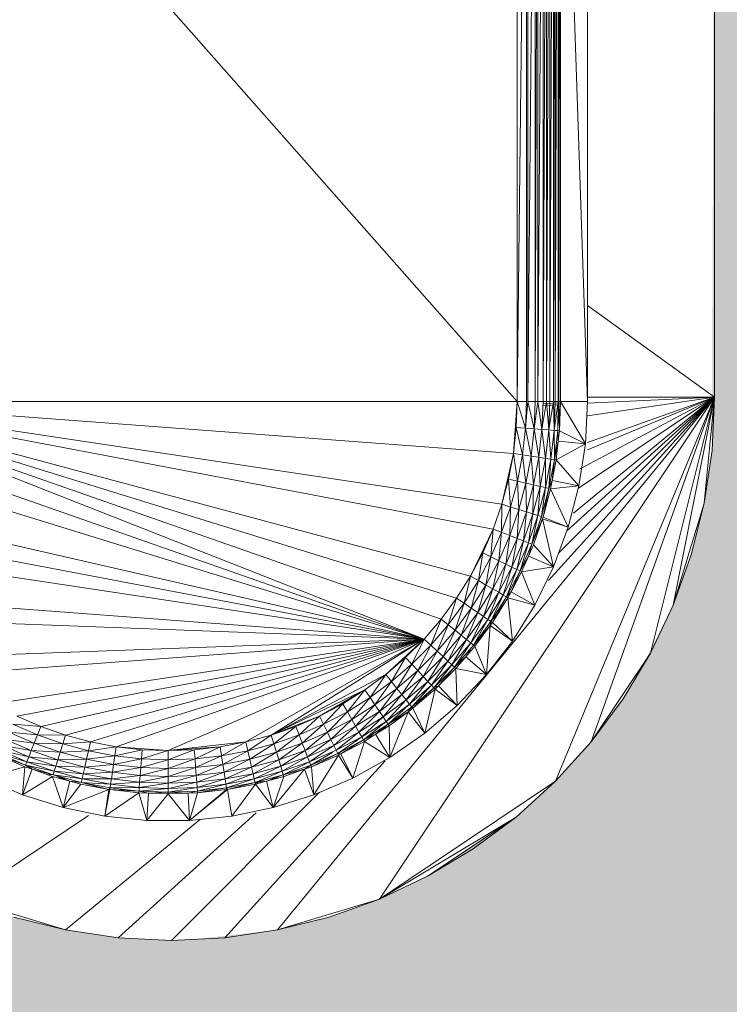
# Model space of a CAD drawing. Header units: metres. Extents: x 10.2 to 107.4, y -18.3 to 5.6.
# Tile 8 of 256: x 13.2527 to 13.3344, y 2.2342 to 2.3475. Entities that reach past the tile are written whole.
import ezdxf

# ---------------------------------------------------------------- set-up
doc = ezdxf.new("R2010")
doc.units = ezdxf.units.M
doc.layers.add('E-LITE-EQPM', color=7, linetype='Continuous', lineweight=5)
doc.layers.add('I-WALL', color=7, linetype='Continuous', lineweight=5)

# ---------------------------------------------------------------- blocks, each defined once
blk = doc.blocks.new('LUMINARIA TIPO TARTARUGA DE SOBREPOR - Areno _1 x LED Modul 840_ 500 lm_ 840_-2275436-FACHADA 03')
at = {"layer": 'E-LITE-EQPM'}
for p, q in [((13.22966, 2.39456), (13.30999, 2.30356)), ((13.30999, 2.39456), (13.30999, 2.30356)), ((13.31105, 2.39456), (13.30999, 2.30356)), ((13.31105, 2.30356), (13.31105, 2.39456)), ((13.31121, 2.39456), (13.31121, 2.30356)), ((13.31205, 2.39456), (13.31121, 2.30356)), ((13.31205, 2.39456), (13.31205, 2.30356)), ((13.31235, 2.39456), (13.31205, 2.30356)), ((13.31235, 2.39456), (13.31235, 2.30356)), ((13.31296, 2.39456), (13.31235, 2.30356)), ((13.31335, 2.39456), (13.31296, 2.30356)), ((13.31296, 2.30356), (13.31296, 2.39456)), ((13.31335, 2.39456), (13.31335, 2.30356)), ((13.31374, 2.39456), (13.31335, 2.30356)), ((13.31374, 2.39456), (13.31374, 2.30356)), ((13.31415, 2.39456), (13.31374, 2.30356)), ((13.31415, 2.30356), (13.31415, 2.39456)), ((13.31415, 2.30356), (13.31435, 2.39456)), ((13.31435, 2.39456), (13.31435, 2.30356)), ((13.3147, 2.39456), (13.31435, 2.30356)), ((13.3147, 2.30356), (13.3147, 2.39456)), ((13.31477, 2.30356), (13.31477, 2.39456)), ((13.31477, 2.30356), (13.31497, 2.39456)), ((13.31808, 2.30356), (13.31497, 2.39456)), ((13.31497, 2.39456), (13.31497, 2.30356)), ((13.31808, 2.39456), (13.31808, 2.30356)), ((13.33271, 2.30406), (13.33271, 2.39406)), ((13.31808, 2.31459), (13.33271, 2.30406)), ((13.29927, 2.27623), (13.22966, 2.30356)), ((13.22966, 2.30356), (13.30461, 2.28347)), ((13.22966, 2.30356), (13.30301, 2.28093)), ((13.22966, 2.30356), (13.30123, 2.27851)), ((13.22966, 2.30356), (13.30955, 2.29757)), ((13.22966, 2.30356), (13.30821, 2.29172)), ((13.22966, 2.30356), (13.30722, 2.28888)), ((13.22966, 2.30356), (13.30999, 2.30356)), ((13.2824, 2.24276), (13.33271, 2.30406)), ((13.33271, 2.30406), (13.29413, 2.24631)), ((13.30955, 2.29757), (13.30999, 2.30356)), ((13.30988, 2.30055), (13.30999, 2.30356)), ((13.31105, 2.30356), (13.30999, 2.30356)), ((13.31093, 2.30048), (13.30999, 2.30356)), ((13.31105, 2.30356), (13.31093, 2.30048)), ((13.31093, 2.30048), (13.31121, 2.30356)), ((13.31193, 2.3004), (13.31121, 2.30356)), ((13.31205, 2.30356), (13.31121, 2.30356)), ((13.31193, 2.3004), (13.31235, 2.30356)), ((13.31193, 2.3004), (13.31205, 2.30356)), ((13.31235, 2.30356), (13.31205, 2.30356)), ((13.31284, 2.30033), (13.31235, 2.30356)), ((13.31296, 2.30356), (13.31235, 2.30356)), ((13.31284, 2.30033), (13.31335, 2.30356)), ((13.31284, 2.30033), (13.31296, 2.30356)), ((13.31335, 2.30356), (13.31296, 2.30356)), ((13.31362, 2.30027), (13.31335, 2.30356)), ((13.31374, 2.30356), (13.31335, 2.30356)), ((13.33271, 2.30406), (13.31358, 2.28295)), ((13.31415, 2.30356), (13.31362, 2.30027)), ((13.31362, 2.30027), (13.31374, 2.30356)), ((13.31415, 2.30356), (13.31374, 2.30356)), ((13.31415, 2.30356), (13.31423, 2.30023)), ((13.31415, 2.30356), (13.31435, 2.30356)), ((13.3147, 2.30356), (13.31423, 2.30023)), ((13.31423, 2.30023), (13.31435, 2.30356)), ((13.3147, 2.30356), (13.31435, 2.30356)), ((13.33271, 2.30406), (13.3144, 2.25986)), ((13.3147, 2.30356), (13.31465, 2.3002)), ((13.31477, 2.30356), (13.31465, 2.3002)), ((13.31474, 2.28609), (13.33271, 2.30406)), ((13.31485, 2.30018), (13.31477, 2.30356)), ((13.31477, 2.30356), (13.31497, 2.30356)), ((13.31485, 2.30018), (13.31497, 2.30356)), ((13.31808, 2.30356), (13.31497, 2.30356)), ((13.31783, 2.29868), (13.31497, 2.30356)), ((13.31568, 2.28862), (13.33271, 2.30406)), ((13.31646, 2.29072), (13.33271, 2.30406)), ((13.31705, 2.29359), (13.33271, 2.30406)), ((13.31717, 2.29575), (13.33271, 2.30406)), ((13.31808, 2.30356), (13.31783, 2.29868)), ((13.31808, 2.30334), (13.33271, 2.30406)), ((13.31808, 2.29799), (13.33271, 2.30406)), ((13.31808, 2.29882), (13.33271, 2.30406)), ((13.33271, 2.30406), (13.31808, 2.30406)), ((13.33271, 2.30406), (13.31808, 2.30189)), ((13.31852, 2.26441), (13.33271, 2.30406)), ((13.33271, 2.30406), (13.32533, 2.27459)), ((13.33271, 2.30406), (13.32795, 2.28014)), ((13.33151, 2.29186), (13.33271, 2.30406)), ((13.33241, 2.29793), (13.33271, 2.30406)), ((13.31295, 2.3033), (13.31506, 2.3034)), ((13.31295, 2.30309), (13.31496, 2.30318)), ((13.29927, 2.27623), (13.22977, 2.30055)), ((13.30955, 2.29757), (13.30988, 2.30055)), ((13.31093, 2.30048), (13.30988, 2.30055)), ((13.30988, 2.30055), (13.31059, 2.29741)), ((13.31093, 2.30048), (13.31059, 2.29741)), ((13.31093, 2.30048), (13.31193, 2.3004)), ((13.31093, 2.30048), (13.31158, 2.29726)), ((13.31193, 2.3004), (13.31158, 2.29726)), ((13.31284, 2.30033), (13.31193, 2.3004)), ((13.31248, 2.29713), (13.31193, 2.3004)), ((13.31284, 2.30033), (13.31248, 2.29713)), ((13.31284, 2.30033), (13.31362, 2.30027)), ((13.31284, 2.30033), (13.31325, 2.29701)), ((13.31362, 2.30027), (13.31325, 2.29701)), ((13.31386, 2.29692), (13.31362, 2.30027)), ((13.31423, 2.30023), (13.31362, 2.30027)), ((13.31386, 2.29692), (13.31423, 2.30023)), ((13.31423, 2.30023), (13.31427, 2.29686)), ((13.31423, 2.30023), (13.31465, 2.3002)), ((13.31427, 2.29686), (13.31465, 2.3002)), ((13.31485, 2.30018), (13.31465, 2.3002)), ((13.31465, 2.3002), (13.31471, 2.29899)), ((13.31485, 2.30018), (13.31471, 2.29899)), ((13.31783, 2.29868), (13.31485, 2.30018)), ((13.31427, 2.29686), (13.31471, 2.29899)), ((13.31447, 2.29683), (13.31471, 2.29899)), ((13.31447, 2.29683), (13.31783, 2.29868)), ((13.31783, 2.29868), (13.31471, 2.29899)), ((13.31709, 2.29384), (13.31783, 2.29868)), ((13.33241, 2.29793), (13.33151, 2.29186)), ((13.29927, 2.27623), (13.2301, 2.29757)), ((13.30955, 2.29757), (13.30821, 2.29172)), ((13.30955, 2.29757), (13.30899, 2.29462)), ((13.30955, 2.29757), (13.31059, 2.29741)), ((13.30955, 2.29757), (13.31001, 2.29438)), ((13.31059, 2.29741), (13.31001, 2.29438)), ((13.31059, 2.29741), (13.31099, 2.29416)), ((13.31059, 2.29741), (13.31158, 2.29726)), ((13.31099, 2.29416), (13.31158, 2.29726)), ((13.31248, 2.29713), (13.31158, 2.29726)), ((13.31158, 2.29726), (13.31188, 2.29396)), ((13.31248, 2.29713), (13.31188, 2.29396)), ((13.31325, 2.29701), (13.31248, 2.29713)), ((13.31248, 2.29713), (13.31264, 2.29378)), ((13.31325, 2.29701), (13.31264, 2.29378)), ((13.31324, 2.29365), (13.31325, 2.29701)), ((13.31386, 2.29692), (13.31324, 2.29365)), ((13.31386, 2.29692), (13.31325, 2.29701)), ((13.31386, 2.29692), (13.31364, 2.29356)), ((13.31364, 2.29356), (13.31427, 2.29686)), ((13.31386, 2.29692), (13.31427, 2.29686)), ((13.31403, 2.29447), (13.31427, 2.29686)), ((13.31403, 2.29447), (13.31447, 2.29683)), ((13.31447, 2.29683), (13.31427, 2.29686)), ((13.31709, 2.29384), (13.31447, 2.29683)), ((13.30821, 2.29172), (13.30899, 2.29462)), ((13.31001, 2.29438), (13.30899, 2.29462)), ((13.30921, 2.29141), (13.30899, 2.29462)), ((13.31403, 2.29447), (13.31364, 2.29356)), ((13.31384, 2.29351), (13.31403, 2.29447)), ((13.31709, 2.29384), (13.31403, 2.29447)), ((13.31001, 2.29438), (13.30921, 2.29141)), ((13.31001, 2.29438), (13.31099, 2.29416)), ((13.31001, 2.29438), (13.31017, 2.29111)), ((13.31099, 2.29416), (13.31017, 2.29111)), ((13.31105, 2.29084), (13.31099, 2.29416)), ((13.31099, 2.29416), (13.31188, 2.29396)), ((13.31105, 2.29084), (13.31188, 2.29396)), ((13.31188, 2.29396), (13.31179, 2.29061)), ((13.31264, 2.29378), (13.31179, 2.29061)), ((13.31188, 2.29396), (13.31264, 2.29378)), ((13.31264, 2.29378), (13.31238, 2.29043)), ((13.31324, 2.29365), (13.31238, 2.29043)), ((13.31324, 2.29365), (13.31264, 2.29378)), ((13.31277, 2.29031), (13.31324, 2.29365)), ((13.31277, 2.29031), (13.31364, 2.29356)), ((13.31297, 2.29025), (13.31364, 2.29356)), ((13.31297, 2.29025), (13.31384, 2.29351)), ((13.31364, 2.29356), (13.31324, 2.29365)), ((13.31384, 2.29351), (13.31709, 2.29384)), ((13.31586, 2.28911), (13.31384, 2.29351)), ((13.31586, 2.28911), (13.31709, 2.29384)), ((13.29927, 2.27623), (13.23144, 2.29172)), ((13.30821, 2.29172), (13.30722, 2.28888)), ((13.30821, 2.29172), (13.3082, 2.2885)), ((13.30921, 2.29141), (13.3082, 2.2885)), ((13.30821, 2.29172), (13.30921, 2.29141)), ((13.30921, 2.29141), (13.30913, 2.28813)), ((13.31017, 2.29111), (13.30913, 2.28813)), ((13.31017, 2.29111), (13.30921, 2.29141)), ((13.30998, 2.2878), (13.31017, 2.29111)), ((13.31105, 2.29084), (13.31017, 2.29111)), ((13.33151, 2.29186), (13.32795, 2.28014)), ((13.33002, 2.28591), (13.33151, 2.29186)), ((13.31105, 2.29084), (13.30998, 2.2878)), ((13.31105, 2.29084), (13.31071, 2.28751)), ((13.31071, 2.28751), (13.31179, 2.29061)), ((13.31105, 2.29084), (13.31179, 2.29061)), ((13.31128, 2.28729), (13.31179, 2.29061)), ((13.31128, 2.28729), (13.31238, 2.29043)), ((13.31238, 2.29043), (13.31166, 2.28714)), ((13.31277, 2.29031), (13.31166, 2.28714)), ((13.3129, 2.29004), (13.31166, 2.28714)), ((13.31179, 2.29061), (13.31238, 2.29043)), ((13.31185, 2.28706), (13.3129, 2.29004)), ((13.31277, 2.29031), (13.31238, 2.29043)), ((13.31277, 2.29031), (13.3129, 2.29004)), ((13.31586, 2.28911), (13.3129, 2.29004)), ((13.31416, 2.28453), (13.3129, 2.29004)), ((13.31586, 2.28911), (13.31297, 2.29025)), ((13.29927, 2.27623), (13.23243, 2.28888)), ((13.30461, 2.28347), (13.30722, 2.28888)), ((13.30722, 2.28888), (13.30602, 2.28613)), ((13.30722, 2.28888), (13.30696, 2.28567)), ((13.30722, 2.28888), (13.3082, 2.2885)), ((13.31586, 2.28911), (13.31416, 2.28453)), ((13.30696, 2.28567), (13.3082, 2.2885)), ((13.30787, 2.28524), (13.3082, 2.2885)), ((13.30787, 2.28524), (13.30913, 2.28813)), ((13.3082, 2.2885), (13.30913, 2.28813)), ((13.30869, 2.28484), (13.30913, 2.28813)), ((13.30869, 2.28484), (13.30998, 2.2878)), ((13.30998, 2.2878), (13.30913, 2.28813)), ((13.30939, 2.2845), (13.30998, 2.2878)), ((13.31071, 2.28751), (13.30998, 2.2878)), ((13.31071, 2.28751), (13.30939, 2.2845)), ((13.31071, 2.28751), (13.30994, 2.28424)), ((13.31128, 2.28729), (13.30994, 2.28424)), ((13.31128, 2.28729), (13.31032, 2.28406)), ((13.31032, 2.28406), (13.31166, 2.28714)), ((13.31128, 2.28729), (13.31071, 2.28751)), ((13.31128, 2.28729), (13.31166, 2.28714)), ((13.31129, 2.28576), (13.31166, 2.28714)), ((13.31185, 2.28706), (13.31129, 2.28576)), ((13.31416, 2.28453), (13.31185, 2.28706)), ((13.29927, 2.27623), (13.23363, 2.28613)), ((13.30461, 2.28347), (13.30602, 2.28613)), ((13.30552, 2.28295), (13.30602, 2.28613)), ((13.30696, 2.28567), (13.30552, 2.28295)), ((13.30696, 2.28567), (13.30602, 2.28613)), ((13.30639, 2.28244), (13.30696, 2.28567)), ((13.30787, 2.28524), (13.30696, 2.28567)), ((13.31129, 2.28576), (13.31032, 2.28406)), ((13.3105, 2.28397), (13.31129, 2.28576)), ((13.31416, 2.28453), (13.31129, 2.28576)), ((13.33002, 2.28591), (13.32795, 2.28014)), ((13.30787, 2.28524), (13.30639, 2.28244)), ((13.30787, 2.28524), (13.30718, 2.28199)), ((13.30718, 2.28199), (13.30869, 2.28484)), ((13.30786, 2.2816), (13.30869, 2.28484)), ((13.30786, 2.2816), (13.30939, 2.2845)), ((13.30787, 2.28524), (13.30869, 2.28484)), ((13.30839, 2.28129), (13.30939, 2.2845)), ((13.30939, 2.2845), (13.30869, 2.28484)), ((13.30994, 2.28424), (13.30939, 2.2845)), ((13.3105, 2.28397), (13.31416, 2.28453)), ((13.31416, 2.28453), (13.31201, 2.28014)), ((13.30461, 2.28347), (13.30301, 2.28093)), ((13.30461, 2.28347), (13.30388, 2.28034)), ((13.30461, 2.28347), (13.30552, 2.28295)), ((13.30994, 2.28424), (13.30839, 2.28129)), ((13.30994, 2.28424), (13.30875, 2.28108)), ((13.30875, 2.28108), (13.31032, 2.28406)), ((13.31032, 2.28406), (13.30928, 2.28166)), ((13.3105, 2.28397), (13.30928, 2.28166)), ((13.30994, 2.28424), (13.31032, 2.28406)), ((13.3105, 2.28397), (13.31201, 2.28014)), ((13.30552, 2.28295), (13.30388, 2.28034)), ((13.30471, 2.27977), (13.30552, 2.28295)), ((13.30639, 2.28244), (13.30471, 2.27977)), ((13.30639, 2.28244), (13.30547, 2.27926)), ((13.30639, 2.28244), (13.30552, 2.28295)), ((13.30639, 2.28244), (13.30718, 2.28199)), ((13.29927, 2.27623), (13.23664, 2.28093)), ((13.30301, 2.28093), (13.30123, 2.27851)), ((13.30301, 2.28093), (13.30205, 2.27786)), ((13.30301, 2.28093), (13.30388, 2.28034)), ((13.30718, 2.28199), (13.30547, 2.27926)), ((13.30718, 2.28199), (13.30611, 2.27882)), ((13.30786, 2.2816), (13.30611, 2.27882)), ((13.30662, 2.27847), (13.30786, 2.2816)), ((13.30839, 2.28129), (13.30662, 2.27847)), ((13.30839, 2.28129), (13.30696, 2.27824)), ((13.30875, 2.28108), (13.30696, 2.27824)), ((13.30875, 2.28108), (13.30713, 2.27812)), ((13.30713, 2.27812), (13.30893, 2.28098)), ((13.30718, 2.28199), (13.30786, 2.2816)), ((13.30839, 2.28129), (13.30786, 2.2816)), ((13.30839, 2.28129), (13.30875, 2.28108)), ((13.30875, 2.28108), (13.30928, 2.28166)), ((13.30875, 2.28108), (13.30893, 2.28098)), ((13.30893, 2.28098), (13.30928, 2.28166)), ((13.31201, 2.28014), (13.30893, 2.28098)), ((13.30943, 2.27599), (13.30893, 2.28098)), ((13.31201, 2.28014), (13.30928, 2.28166)), ((13.30205, 2.27786), (13.30388, 2.28034)), ((13.30284, 2.27723), (13.30388, 2.28034)), ((13.30284, 2.27723), (13.30471, 2.27977)), ((13.30355, 2.27666), (13.30471, 2.27977)), ((13.30471, 2.27977), (13.30388, 2.28034)), ((13.30547, 2.27926), (13.30471, 2.27977)), ((13.31201, 2.28014), (13.30943, 2.27599)), ((13.32795, 2.28014), (13.32533, 2.27459)), ((13.30547, 2.27926), (13.30355, 2.27666)), ((13.30547, 2.27926), (13.30416, 2.27617)), ((13.30416, 2.27617), (13.30611, 2.27882)), ((13.30611, 2.27882), (13.30464, 2.27579)), ((13.30547, 2.27926), (13.30611, 2.27882)), ((13.30662, 2.27847), (13.30611, 2.27882)), ((13.30692, 2.27827), (13.30773, 2.27907)), ((13.29927, 2.27623), (13.23842, 2.27851)), ((13.29927, 2.27623), (13.30123, 2.27851)), ((13.30123, 2.27851), (13.30004, 2.27552)), ((13.30205, 2.27786), (13.30004, 2.27552)), ((13.30205, 2.27786), (13.30078, 2.27484)), ((13.30123, 2.27851), (13.30205, 2.27786)), ((13.30205, 2.27786), (13.30284, 2.27723)), ((13.30662, 2.27847), (13.30464, 2.27579)), ((13.30497, 2.27553), (13.30662, 2.27847)), ((13.30696, 2.27824), (13.30497, 2.27553)), ((13.30687, 2.27777), (13.30497, 2.27553)), ((13.30687, 2.27777), (13.30512, 2.27541)), ((13.30687, 2.27777), (13.30644, 2.27213)), ((13.30696, 2.27824), (13.30662, 2.27847)), ((13.30687, 2.27777), (13.30696, 2.27824)), ((13.30687, 2.27777), (13.30713, 2.27812)), ((13.30687, 2.27777), (13.30943, 2.27599)), ((13.30696, 2.27824), (13.30713, 2.27812)), ((13.30943, 2.27599), (13.30713, 2.27812)), ((13.30078, 2.27484), (13.30284, 2.27723)), ((13.30284, 2.27723), (13.30145, 2.27422)), ((13.30355, 2.27666), (13.30145, 2.27422)), ((13.30202, 2.27369), (13.30355, 2.27666)), ((13.30355, 2.27666), (13.30284, 2.27723)), ((13.30416, 2.27617), (13.30355, 2.27666)), ((13.29927, 2.27623), (13.2425, 2.27411)), ((13.29927, 2.27623), (13.24478, 2.27215)), ((13.29927, 2.27623), (13.24974, 2.26877)), ((13.2524, 2.26737), (13.29927, 2.27623)), ((13.25515, 2.26616), (13.29927, 2.27623)), ((13.29927, 2.27623), (13.25799, 2.26517)), ((13.29927, 2.27623), (13.26089, 2.2644)), ((13.29927, 2.27623), (13.26384, 2.26384)), ((13.29927, 2.27623), (13.26983, 2.26339)), ((13.29927, 2.27623), (13.27876, 2.2644)), ((13.29927, 2.27623), (13.28167, 2.26517)), ((13.29927, 2.27623), (13.29487, 2.27215)), ((13.29927, 2.27623), (13.29715, 2.27411)), ((13.29927, 2.27623), (13.29786, 2.27334)), ((13.30004, 2.27552), (13.29786, 2.27334)), ((13.30004, 2.27552), (13.29855, 2.2726)), ((13.29927, 2.27623), (13.30004, 2.27552)), ((13.30004, 2.27552), (13.30078, 2.27484)), ((13.30416, 2.27617), (13.30202, 2.27369)), ((13.30416, 2.27617), (13.30247, 2.27327)), ((13.30247, 2.27327), (13.30464, 2.27579)), ((13.30464, 2.27579), (13.30277, 2.27299)), ((13.30497, 2.27553), (13.30277, 2.27299)), ((13.30406, 2.27417), (13.30512, 2.27541)), ((13.30416, 2.27617), (13.30464, 2.27579)), ((13.30497, 2.27553), (13.30464, 2.27579)), ((13.30512, 2.27541), (13.30497, 2.27553)), ((13.30644, 2.27213), (13.30512, 2.27541)), ((13.30644, 2.27213), (13.30943, 2.27599)), ((13.29715, 2.27411), (13.29487, 2.27215)), ((13.29715, 2.27411), (13.29553, 2.27133)), ((13.29786, 2.27334), (13.29715, 2.27411)), ((13.30078, 2.27484), (13.29855, 2.2726)), ((13.30078, 2.27484), (13.29917, 2.27193)), ((13.29917, 2.27193), (13.30145, 2.27422)), ((13.30145, 2.27422), (13.2997, 2.27136)), ((13.30078, 2.27484), (13.30145, 2.27422)), ((13.30202, 2.27369), (13.30145, 2.27422)), ((13.30406, 2.27417), (13.30277, 2.27299)), ((13.30406, 2.27417), (13.30292, 2.27285)), ((13.30406, 2.27417), (13.3046, 2.27498)), ((13.30644, 2.27213), (13.30406, 2.27417)), ((13.31852, 2.26441), (13.32533, 2.27459)), ((13.32533, 2.27459), (13.32218, 2.26933)), ((13.29786, 2.27334), (13.29553, 2.27133)), ((13.29615, 2.27054), (13.29786, 2.27334)), ((13.29855, 2.2726), (13.29786, 2.27334)), ((13.30202, 2.27369), (13.2997, 2.27136)), ((13.30202, 2.27369), (13.30011, 2.27091)), ((13.30247, 2.27327), (13.30011, 2.27091)), ((13.30247, 2.27327), (13.3004, 2.27061)), ((13.3004, 2.27061), (13.30277, 2.27299)), ((13.30247, 2.27327), (13.30202, 2.27369)), ((13.30247, 2.27327), (13.30277, 2.27299)), ((13.30292, 2.27285), (13.30277, 2.27299)), ((13.28167, 2.26517), (13.29487, 2.27215)), ((13.29245, 2.27037), (13.29487, 2.27215)), ((13.29305, 2.2695), (13.29487, 2.27215)), ((13.29553, 2.27133), (13.29487, 2.27215)), ((13.29855, 2.2726), (13.29615, 2.27054)), ((13.29855, 2.2726), (13.29672, 2.26983)), ((13.29917, 2.27193), (13.29672, 2.26983)), ((13.29917, 2.27193), (13.29721, 2.26922)), ((13.29917, 2.27193), (13.29855, 2.2726)), ((13.29917, 2.27193), (13.2997, 2.27136)), ((13.30092, 2.27084), (13.30292, 2.27285)), ((13.30092, 2.27084), (13.30251, 2.27268)), ((13.30644, 2.27213), (13.30292, 2.27285)), ((13.30307, 2.26859), (13.30293, 2.27268)), ((13.30644, 2.27213), (13.30307, 2.26859)), ((13.29305, 2.2695), (13.29553, 2.27133)), ((13.29553, 2.27133), (13.29361, 2.26867)), ((13.29615, 2.27054), (13.29553, 2.27133)), ((13.2997, 2.27136), (13.29721, 2.26922)), ((13.2997, 2.27136), (13.29759, 2.26874)), ((13.30011, 2.27091), (13.29759, 2.26874)), ((13.29785, 2.26842), (13.30011, 2.27091)), ((13.30011, 2.27091), (13.2997, 2.27136)), ((13.3004, 2.27061), (13.30011, 2.27091)), ((13.3004, 2.27061), (13.30092, 2.27084)), ((13.30053, 2.27046), (13.30092, 2.27084)), ((13.30307, 2.26859), (13.30092, 2.27084)), ((13.28167, 2.26517), (13.29245, 2.27037)), ((13.29245, 2.27037), (13.28725, 2.26737)), ((13.29245, 2.27037), (13.28991, 2.26877)), ((13.29044, 2.26786), (13.29245, 2.27037)), ((13.29305, 2.2695), (13.29245, 2.27037)), ((13.29615, 2.27054), (13.29361, 2.26867)), ((13.29413, 2.26791), (13.29615, 2.27054)), ((13.29413, 2.26791), (13.29672, 2.26983)), ((13.29672, 2.26983), (13.29456, 2.26727)), ((13.29672, 2.26983), (13.29615, 2.27054)), ((13.29672, 2.26983), (13.29721, 2.26922)), ((13.3004, 2.27061), (13.29785, 2.26842)), ((13.3004, 2.27061), (13.29798, 2.26826)), ((13.30053, 2.27046), (13.29798, 2.26826)), ((13.30053, 2.27046), (13.29936, 2.2654)), ((13.30053, 2.27046), (13.3004, 2.27061)), ((13.30053, 2.27046), (13.30307, 2.26859)), ((13.28991, 2.26877), (13.28725, 2.26737)), ((13.28991, 2.26877), (13.28771, 2.26642)), ((13.29044, 2.26786), (13.28991, 2.26877)), ((13.29305, 2.2695), (13.29044, 2.26786)), ((13.29305, 2.2695), (13.29094, 2.26699)), ((13.29094, 2.26699), (13.29361, 2.26867)), ((13.29361, 2.26867), (13.29139, 2.2662)), ((13.29305, 2.2695), (13.29361, 2.26867)), ((13.29413, 2.26791), (13.29361, 2.26867)), ((13.29456, 2.26727), (13.29721, 2.26922)), ((13.29721, 2.26922), (13.29491, 2.26676)), ((13.29759, 2.26874), (13.29491, 2.26676)), ((13.29514, 2.26642), (13.29759, 2.26874)), ((13.29721, 2.26922), (13.29759, 2.26874)), ((13.29785, 2.26842), (13.29759, 2.26874)), ((13.30307, 2.26859), (13.29936, 2.2654)), ((13.31852, 2.26441), (13.32218, 2.26933)), ((13.2524, 2.26737), (13.25515, 2.26616)), ((13.28167, 2.26517), (13.28725, 2.26737)), ((13.28725, 2.26737), (13.2845, 2.26616)), ((13.28725, 2.26737), (13.28488, 2.26519)), ((13.28771, 2.26642), (13.28725, 2.26737)), ((13.29044, 2.26786), (13.28771, 2.26642)), ((13.29044, 2.26786), (13.28815, 2.26551)), ((13.29044, 2.26786), (13.29094, 2.26699)), ((13.29413, 2.26791), (13.29139, 2.2662)), ((13.29413, 2.26791), (13.29178, 2.26552)), ((13.29413, 2.26791), (13.29456, 2.26727)), ((13.29785, 2.26842), (13.29514, 2.26642)), ((13.29745, 2.26787), (13.29514, 2.26642)), ((13.29526, 2.26625), (13.29745, 2.26787)), ((13.29535, 2.26261), (13.29745, 2.26787)), ((13.29785, 2.26842), (13.29745, 2.26787)), ((13.29798, 2.26826), (13.29745, 2.26787)), ((13.29936, 2.2654), (13.29745, 2.26787)), ((13.29785, 2.26842), (13.29798, 2.26826)), ((13.29936, 2.2654), (13.29798, 2.26826)), ((13.25515, 2.26616), (13.25194, 2.26642)), ((13.25477, 2.26519), (13.25194, 2.26642)), ((13.25515, 2.26616), (13.25477, 2.26519)), ((13.25515, 2.26616), (13.25799, 2.26517)), ((13.28167, 2.26517), (13.2845, 2.26616)), ((13.2845, 2.26616), (13.28198, 2.26417)), ((13.2845, 2.26616), (13.28488, 2.26519)), ((13.28771, 2.26642), (13.28488, 2.26519)), ((13.28771, 2.26642), (13.28525, 2.26425)), ((13.28771, 2.26642), (13.28815, 2.26551)), ((13.29094, 2.26699), (13.28815, 2.26551)), ((13.29094, 2.26699), (13.28854, 2.26469)), ((13.28854, 2.26469), (13.29139, 2.2662)), ((13.29139, 2.2662), (13.28888, 2.26399)), ((13.29094, 2.26699), (13.29139, 2.2662)), ((13.29178, 2.26552), (13.29139, 2.2662)), ((13.29456, 2.26727), (13.29178, 2.26552)), ((13.29456, 2.26727), (13.29209, 2.26499)), ((13.29209, 2.26499), (13.29491, 2.26676)), ((13.2923, 2.26463), (13.29491, 2.26676)), ((13.2923, 2.26463), (13.29514, 2.26642)), ((13.29369, 2.26527), (13.29514, 2.26642)), ((13.29369, 2.26527), (13.29526, 2.26625)), ((13.29431, 2.26566), (13.29495, 2.2663)), ((13.29456, 2.26727), (13.29491, 2.26676)), ((13.29514, 2.26642), (13.29491, 2.26676)), ((13.29526, 2.26625), (13.29514, 2.26642)), ((13.29535, 2.26261), (13.29526, 2.26625)), ((13.2544, 2.26425), (13.2515, 2.26551)), ((13.2515, 2.26551), (13.25477, 2.26519)), ((13.2544, 2.26425), (13.25477, 2.26519)), ((13.25799, 2.26517), (13.25477, 2.26519)), ((13.25768, 2.26417), (13.25477, 2.26519)), ((13.25799, 2.26517), (13.25768, 2.26417)), ((13.26089, 2.2644), (13.25799, 2.26517)), ((13.28167, 2.26517), (13.27876, 2.2644)), ((13.28167, 2.26517), (13.279, 2.26337)), ((13.28167, 2.26517), (13.28198, 2.26417)), ((13.28198, 2.26417), (13.28488, 2.26519)), ((13.28227, 2.26321), (13.28488, 2.26519)), ((13.28488, 2.26519), (13.28525, 2.26425)), ((13.28815, 2.26551), (13.28525, 2.26425)), ((13.28559, 2.2634), (13.28815, 2.26551)), ((13.28854, 2.26469), (13.28815, 2.26551)), ((13.29178, 2.26552), (13.28888, 2.26399)), ((13.28915, 2.26344), (13.29178, 2.26552)), ((13.29209, 2.26499), (13.29178, 2.26552)), ((13.29369, 2.26527), (13.2923, 2.26463)), ((13.29369, 2.26527), (13.2924, 2.26446)), ((13.29369, 2.26527), (13.29535, 2.26261)), ((13.29535, 2.26261), (13.29936, 2.2654)), ((13.25407, 2.2634), (13.25077, 2.26399)), ((13.25077, 2.26399), (13.25378, 2.26267)), ((13.2544, 2.26425), (13.25111, 2.26469)), ((13.25407, 2.2634), (13.25111, 2.26469)), ((13.2544, 2.26425), (13.25407, 2.2634)), ((13.25768, 2.26417), (13.2544, 2.26425)), ((13.2544, 2.26425), (13.25738, 2.26321)), ((13.25768, 2.26417), (13.25738, 2.26321)), ((13.26089, 2.2644), (13.25768, 2.26417)), ((13.25768, 2.26417), (13.26065, 2.26337)), ((13.26089, 2.2644), (13.26065, 2.26337)), ((13.26089, 2.2644), (13.26384, 2.26384)), ((13.27876, 2.2644), (13.26983, 2.26339)), ((13.27876, 2.2644), (13.27581, 2.26384)), ((13.27876, 2.2644), (13.27597, 2.2628)), ((13.27876, 2.2644), (13.279, 2.26337)), ((13.28198, 2.26417), (13.279, 2.26337)), ((13.28198, 2.26417), (13.27922, 2.26239)), ((13.28198, 2.26417), (13.28227, 2.26321)), ((13.28227, 2.26321), (13.28525, 2.26425)), ((13.28525, 2.26425), (13.28254, 2.26234)), ((13.28559, 2.2634), (13.28525, 2.26425)), ((13.28854, 2.26469), (13.28559, 2.2634)), ((13.28854, 2.26469), (13.28587, 2.26267)), ((13.28587, 2.26267), (13.28888, 2.26399)), ((13.28609, 2.26211), (13.28888, 2.26399)), ((13.28854, 2.26469), (13.28888, 2.26399)), ((13.28915, 2.26344), (13.28888, 2.26399)), ((13.29209, 2.26499), (13.28915, 2.26344)), ((13.28933, 2.26306), (13.29209, 2.26499)), ((13.2923, 2.26463), (13.28933, 2.26306)), ((13.2923, 2.26463), (13.2897, 2.26303)), ((13.2897, 2.26303), (13.2924, 2.26446)), ((13.29107, 2.26024), (13.2924, 2.26446)), ((13.2923, 2.26463), (13.29209, 2.26499)), ((13.2923, 2.26463), (13.2924, 2.26446)), ((13.29535, 2.26261), (13.2924, 2.26446)), ((13.31852, 2.26441), (13.3144, 2.25986)), ((13.25333, 2.26153), (13.25024, 2.26288)), ((13.25024, 2.26288), (13.2534, 2.26172)), ((13.25032, 2.26306), (13.2534, 2.26172)), ((13.25032, 2.26306), (13.25356, 2.26211)), ((13.2505, 2.26344), (13.25356, 2.26211)), ((13.2505, 2.26344), (13.25378, 2.26267)), ((13.25407, 2.2634), (13.25378, 2.26267)), ((13.25407, 2.2634), (13.25711, 2.26234)), ((13.25407, 2.2634), (13.25738, 2.26321)), ((13.25711, 2.26234), (13.25738, 2.26321)), ((13.26065, 2.26337), (13.25738, 2.26321)), ((13.26043, 2.26239), (13.25738, 2.26321)), ((13.26043, 2.26239), (13.26065, 2.26337)), ((13.26043, 2.26239), (13.26368, 2.2628)), ((13.26384, 2.26384), (13.26065, 2.26337)), ((13.26368, 2.2628), (13.26065, 2.26337)), ((13.26353, 2.2618), (13.26368, 2.2628)), ((13.26368, 2.2628), (13.26384, 2.26384)), ((13.26368, 2.2628), (13.26682, 2.2635)), ((13.26368, 2.2628), (13.26674, 2.26245)), ((13.26983, 2.26339), (13.26384, 2.26384)), ((13.26682, 2.2635), (13.26384, 2.26384)), ((13.26674, 2.26245), (13.26682, 2.2635)), ((13.26983, 2.26339), (13.26674, 2.26245)), ((13.26983, 2.26339), (13.26682, 2.2635)), ((13.26983, 2.26339), (13.27581, 2.26384)), ((13.27283, 2.2635), (13.26983, 2.26339)), ((13.27283, 2.2635), (13.26983, 2.26234)), ((13.26983, 2.26339), (13.26983, 2.26234)), ((13.27283, 2.2635), (13.27581, 2.26384)), ((13.27283, 2.2635), (13.27291, 2.26245)), ((13.27581, 2.26384), (13.27291, 2.26245)), ((13.27291, 2.26245), (13.27597, 2.2628)), ((13.27597, 2.2628), (13.27298, 2.26145)), ((13.27581, 2.26384), (13.27597, 2.2628)), ((13.279, 2.26337), (13.27597, 2.2628)), ((13.27612, 2.2618), (13.27597, 2.2628)), ((13.279, 2.26337), (13.27612, 2.2618)), ((13.27922, 2.26239), (13.279, 2.26337)), ((13.28227, 2.26321), (13.27922, 2.26239)), ((13.28227, 2.26321), (13.27942, 2.2615)), ((13.28227, 2.26321), (13.28254, 2.26234)), ((13.28559, 2.2634), (13.28254, 2.26234)), ((13.28559, 2.2634), (13.28277, 2.26159)), ((13.28559, 2.2634), (13.28587, 2.26267)), ((13.28915, 2.26344), (13.28609, 2.26211)), ((13.28873, 2.26319), (13.28625, 2.26172)), ((13.28933, 2.26306), (13.28625, 2.26172)), ((13.28632, 2.26153), (13.28933, 2.26306)), ((13.28941, 2.26288), (13.28632, 2.26153)), ((13.28658, 2.25831), (13.28941, 2.26288)), ((13.28933, 2.26306), (13.28915, 2.26344)), ((13.28941, 2.26288), (13.28933, 2.26306)), ((13.28933, 2.26306), (13.2897, 2.26303)), ((13.28941, 2.26288), (13.2897, 2.26303)), ((13.28941, 2.26288), (13.29107, 2.26024)), ((13.29107, 2.26024), (13.2897, 2.26303)), ((13.2534, 2.26172), (13.25356, 2.26211)), ((13.2567, 2.26101), (13.2534, 2.26172)), ((13.25658, 2.26061), (13.2534, 2.26172)), ((13.2534, 2.26172), (13.25415, 2.26124)), ((13.25356, 2.26211), (13.25378, 2.26267)), ((13.2567, 2.26101), (13.25356, 2.26211)), ((13.25688, 2.26159), (13.25356, 2.26211)), ((13.25688, 2.26159), (13.25378, 2.26267)), ((13.25711, 2.26234), (13.25378, 2.26267)), ((13.25688, 2.26159), (13.25711, 2.26234)), ((13.25711, 2.26234), (13.26043, 2.26239)), ((13.25711, 2.26234), (13.26023, 2.2615)), ((13.26023, 2.2615), (13.26043, 2.26239)), ((13.26353, 2.2618), (13.26023, 2.2615)), ((13.26353, 2.2618), (13.26043, 2.26239)), ((13.26353, 2.2618), (13.2634, 2.2609)), ((13.26353, 2.2618), (13.26674, 2.26245)), ((13.26667, 2.26145), (13.26353, 2.2618)), ((13.26667, 2.26145), (13.26674, 2.26245)), ((13.26667, 2.26145), (13.26983, 2.26234)), ((13.26983, 2.26234), (13.26674, 2.26245)), ((13.26983, 2.26234), (13.27291, 2.26245)), ((13.27291, 2.26245), (13.26983, 2.26133)), ((13.26983, 2.26234), (13.26983, 2.26133)), ((13.27291, 2.26245), (13.27298, 2.26145)), ((13.27612, 2.2618), (13.27298, 2.26145)), ((13.27612, 2.2618), (13.27305, 2.26054)), ((13.27922, 2.26239), (13.27612, 2.2618)), ((13.27625, 2.2609), (13.27612, 2.2618)), ((13.27625, 2.2609), (13.27922, 2.26239)), ((13.2948, 2.26223), (13.27634, 2.24186)), ((13.27922, 2.26239), (13.27942, 2.2615)), ((13.28254, 2.26234), (13.27942, 2.2615)), ((13.2796, 2.26074), (13.28254, 2.26234)), ((13.28277, 2.26159), (13.28254, 2.26234)), ((13.28587, 2.26267), (13.28277, 2.26159)), ((13.28587, 2.26267), (13.28295, 2.26101)), ((13.28609, 2.26211), (13.28295, 2.26101)), ((13.28307, 2.26061), (13.28609, 2.26211)), ((13.28625, 2.26172), (13.28307, 2.26061)), ((13.2855, 2.26124), (13.28625, 2.26172)), ((13.28587, 2.26267), (13.28609, 2.26211)), ((13.28625, 2.26172), (13.28609, 2.26211)), ((13.28632, 2.26153), (13.28625, 2.26172)), ((13.29107, 2.26024), (13.29535, 2.26261)), ((13.24858, 2.26024), (13.25333, 2.26153)), ((13.25333, 2.26153), (13.25307, 2.25831)), ((13.25307, 2.25831), (13.25415, 2.26124)), ((13.25333, 2.26153), (13.25415, 2.26124)), ((13.25652, 2.26041), (13.25415, 2.26124)), ((13.25658, 2.26061), (13.25415, 2.26124)), ((13.25595, 2.26061), (13.25658, 2.26064)), ((13.2567, 2.26101), (13.25658, 2.26061)), ((13.25982, 2.25974), (13.25658, 2.26061)), ((13.25992, 2.26014), (13.25658, 2.26061)), ((13.2567, 2.26101), (13.25688, 2.26159)), ((13.26005, 2.26074), (13.2567, 2.26101)), ((13.2567, 2.26101), (13.25992, 2.26014)), ((13.26005, 2.26074), (13.25688, 2.26159)), ((13.25688, 2.26159), (13.26023, 2.2615)), ((13.26005, 2.26074), (13.25992, 2.26014)), ((13.26005, 2.26074), (13.26023, 2.2615)), ((13.26005, 2.26074), (13.2634, 2.2609)), ((13.26328, 2.26013), (13.26005, 2.26074)), ((13.2634, 2.2609), (13.26023, 2.2615)), ((13.26328, 2.26013), (13.2634, 2.2609)), ((13.26328, 2.26013), (13.2666, 2.26054)), ((13.26667, 2.26145), (13.2634, 2.2609)), ((13.2634, 2.2609), (13.2666, 2.26054)), ((13.26654, 2.25976), (13.2666, 2.26054)), ((13.26667, 2.26145), (13.2666, 2.26054)), ((13.26983, 2.26133), (13.2666, 2.26054)), ((13.26983, 2.26042), (13.2666, 2.26054)), ((13.26667, 2.26145), (13.26983, 2.26133)), ((13.26983, 2.26042), (13.27298, 2.26145)), ((13.27298, 2.26145), (13.26983, 2.26133)), ((13.26983, 2.26042), (13.26983, 2.26133)), ((13.26983, 2.25964), (13.27305, 2.26054)), ((13.26983, 2.26042), (13.27305, 2.26054)), ((13.27305, 2.26054), (13.27298, 2.26145)), ((13.27625, 2.2609), (13.27305, 2.26054)), ((13.27311, 2.25976), (13.27305, 2.26054)), ((13.27625, 2.2609), (13.27311, 2.25976)), ((13.27625, 2.2609), (13.27942, 2.2615)), ((13.27625, 2.2609), (13.27637, 2.26013)), ((13.27942, 2.2615), (13.27637, 2.26013)), ((13.2796, 2.26074), (13.27637, 2.26013)), ((13.2796, 2.26074), (13.27646, 2.25952)), ((13.2796, 2.26074), (13.27942, 2.2615)), ((13.28277, 2.26159), (13.2796, 2.26074)), ((13.27973, 2.26014), (13.2796, 2.26074)), ((13.27973, 2.26014), (13.28277, 2.26159)), ((13.27973, 2.26014), (13.28295, 2.26101)), ((13.27983, 2.25974), (13.28295, 2.26101)), ((13.27983, 2.25974), (13.28307, 2.26061)), ((13.28113, 2.25988), (13.28307, 2.26061)), ((13.2855, 2.26124), (13.28192, 2.25685)), ((13.28277, 2.26159), (13.28295, 2.26101)), ((13.28307, 2.26061), (13.28295, 2.26101)), ((13.2855, 2.26124), (13.28307, 2.26061)), ((13.28313, 2.26041), (13.28307, 2.26061)), ((13.2855, 2.26124), (13.28313, 2.26041)), ((13.28632, 2.26153), (13.2855, 2.26124)), ((13.28658, 2.25831), (13.2855, 2.26124)), ((13.28658, 2.25831), (13.28632, 2.26153)), ((13.24858, 2.26024), (13.25307, 2.25831)), ((13.25307, 2.25831), (13.25652, 2.26041)), ((13.25652, 2.26041), (13.25852, 2.25988)), ((13.25652, 2.26041), (13.25773, 2.25685)), ((13.25852, 2.25988), (13.25701, 2.26044)), ((13.25717, 2.26024), (13.25795, 2.26024)), ((13.25852, 2.25988), (13.25773, 2.25685)), ((13.25978, 2.25954), (13.25773, 2.25685)), ((13.25978, 2.25954), (13.25852, 2.25988)), ((13.25852, 2.25988), (13.25982, 2.25974)), ((13.26299, 2.25893), (13.25978, 2.25954)), ((13.25982, 2.25974), (13.25992, 2.26014)), ((13.26299, 2.25893), (13.25982, 2.25974)), ((13.26313, 2.25911), (13.25982, 2.25974)), ((13.26319, 2.25952), (13.25982, 2.25974)), ((13.26328, 2.26013), (13.25992, 2.26014)), ((13.26319, 2.25952), (13.25992, 2.26014)), ((13.26313, 2.25911), (13.26319, 2.25952)), ((13.26328, 2.26013), (13.26319, 2.25952)), ((13.26319, 2.25952), (13.26654, 2.25976)), ((13.2665, 2.25915), (13.26319, 2.25952)), ((13.26328, 2.26013), (13.26654, 2.25976)), ((13.2665, 2.25915), (13.26654, 2.25976)), ((13.2665, 2.25915), (13.26983, 2.25964)), ((13.26983, 2.26042), (13.26654, 2.25976)), ((13.26983, 2.25964), (13.26654, 2.25976)), ((13.26983, 2.25964), (13.26983, 2.26042)), ((13.27311, 2.25976), (13.26983, 2.25903)), ((13.27311, 2.25976), (13.26983, 2.25964)), ((13.26983, 2.25903), (13.26983, 2.25964)), ((13.27311, 2.25976), (13.27637, 2.26013)), ((13.27315, 2.25915), (13.27311, 2.25976)), ((13.27315, 2.25915), (13.27637, 2.26013)), ((13.27646, 2.25952), (13.27315, 2.25915)), ((13.27646, 2.25952), (13.27318, 2.25874)), ((13.27646, 2.25952), (13.27637, 2.26013)), ((13.27973, 2.26014), (13.27646, 2.25952)), ((13.27652, 2.25911), (13.27646, 2.25952)), ((13.27973, 2.26014), (13.27652, 2.25911)), ((13.27983, 2.25974), (13.27652, 2.25911)), ((13.27666, 2.25893), (13.27983, 2.25974)), ((13.27666, 2.25893), (13.27987, 2.25954)), ((13.27987, 2.25954), (13.27713, 2.25586)), ((13.27932, 2.25964), (13.28047, 2.2597)), ((13.27973, 2.26014), (13.27983, 2.25974)), ((13.28113, 2.25988), (13.27983, 2.25974)), ((13.27987, 2.25954), (13.27983, 2.25974)), ((13.27987, 2.25954), (13.28113, 2.25988)), ((13.27987, 2.25954), (13.28192, 2.25685)), ((13.28113, 2.25988), (13.28313, 2.26041)), ((13.28113, 2.25988), (13.28192, 2.25685)), ((13.2817, 2.26024), (13.28248, 2.26024)), ((13.28192, 2.25685), (13.28313, 2.26041)), ((13.28658, 2.25831), (13.29107, 2.26024)), ((13.3144, 2.25986), (13.29413, 2.24631)), ((13.30986, 2.25574), (13.3144, 2.25986)), ((13.25307, 2.25831), (13.25773, 2.25685)), ((13.26299, 2.25893), (13.25773, 2.25685)), ((13.26299, 2.25893), (13.26252, 2.25586)), ((13.2631, 2.25891), (13.26252, 2.25586)), ((13.26645, 2.25853), (13.26252, 2.25586)), ((13.26299, 2.25893), (13.26313, 2.25911)), ((13.2631, 2.25891), (13.26313, 2.25911)), ((13.2631, 2.25891), (13.26645, 2.25853)), ((13.2631, 2.25891), (13.26647, 2.25874)), ((13.2665, 2.25915), (13.26313, 2.25911)), ((13.26647, 2.25874), (13.26313, 2.25911)), ((13.26366, 2.25885), (13.26491, 2.25891)), ((13.26645, 2.25853), (13.26647, 2.25874)), ((13.26738, 2.25537), (13.26645, 2.25853)), ((13.26645, 2.25853), (13.26754, 2.25849)), ((13.2665, 2.25915), (13.26647, 2.25874)), ((13.26983, 2.25903), (13.26647, 2.25874)), ((13.26983, 2.25861), (13.26647, 2.25874)), ((13.26647, 2.25874), (13.26754, 2.25849)), ((13.26983, 2.25903), (13.2665, 2.25915)), ((13.26738, 2.25537), (13.26754, 2.25849)), ((13.26738, 2.25537), (13.26983, 2.25841)), ((13.26983, 2.25861), (13.26754, 2.25849)), ((13.26983, 2.25841), (13.26754, 2.25849)), ((13.27315, 2.25915), (13.26983, 2.25861)), ((13.27315, 2.25915), (13.26983, 2.25903)), ((13.26983, 2.25861), (13.26983, 2.25903)), ((13.27318, 2.25874), (13.26983, 2.25861)), ((13.26983, 2.25841), (13.26983, 2.25861)), ((13.26983, 2.25861), (13.27211, 2.25849)), ((13.26983, 2.25841), (13.27211, 2.25849)), ((13.26983, 2.25841), (13.27227, 2.25537)), ((13.27021, 2.24156), (13.28725, 2.2586)), ((13.27287, 2.25866), (13.27211, 2.25849)), ((13.2732, 2.25853), (13.27211, 2.25849)), ((13.27227, 2.25537), (13.27211, 2.25849)), ((13.27227, 2.25537), (13.27666, 2.25893)), ((13.27227, 2.25537), (13.27655, 2.25891)), ((13.27227, 2.25537), (13.2732, 2.25853)), ((13.27318, 2.25874), (13.27315, 2.25915)), ((13.27652, 2.25911), (13.27318, 2.25874)), ((13.2732, 2.25853), (13.27318, 2.25874)), ((13.27652, 2.25911), (13.2732, 2.25853)), ((13.2732, 2.25853), (13.27655, 2.25891)), ((13.27666, 2.25893), (13.27652, 2.25911)), ((13.27652, 2.25911), (13.27655, 2.25891)), ((13.27666, 2.25893), (13.27713, 2.25586)), ((13.28658, 2.25831), (13.28192, 2.25685)), ((13.25773, 2.25685), (13.26252, 2.25586)), ((13.26408, 2.24186), (13.27994, 2.25622)), ((13.28192, 2.25685), (13.27713, 2.25586)), ((13.24629, 2.24631), (13.26067, 2.25592)), ((13.25802, 2.24276), (13.27354, 2.2555)), ((13.26738, 2.25537), (13.26252, 2.25586)), ((13.26738, 2.25537), (13.27227, 2.25537)), ((13.27227, 2.25537), (13.27713, 2.25586)), ((13.30986, 2.25574), (13.29413, 2.24631)), ((13.30986, 2.25574), (13.29967, 2.24894)), ((13.30493, 2.25209), (13.30986, 2.25574)), ((13.30493, 2.25209), (13.29967, 2.24894)), ((13.29967, 2.24894), (13.29413, 2.24631)), ((13.25802, 2.24276), (13.24629, 2.24631)), ((13.2824, 2.24276), (13.29413, 2.24631)), ((13.28835, 2.24425), (13.29413, 2.24631)), ((13.25207, 2.24425), (13.25802, 2.24276)), ((13.2824, 2.24276), (13.28835, 2.24425)), ((13.25802, 2.24276), (13.26408, 2.24186)), ((13.2824, 2.24276), (13.27634, 2.24186)), ((13.26408, 2.24186), (13.27021, 2.24156)), ((13.27021, 2.24156), (13.27634, 2.24186))]:
    blk.add_line(p, q, dxfattribs=at)

msp = doc.modelspace()

# ---------------------------------------------------------------- hatches: boundary and pattern name
at = {"layer": 'I-WALL', "true_color": 0xdbcc9e}
h = msp.add_hatch(color=9, dxfattribs=at)
h.paths.add_polyline_path([(11.39504, 0.54), (15.31504, 0.54), (15.31504, 2.62), (11.39504, 2.62), (11.39504, 0.81955)])
h.paths.add_polyline_path([(13.27021, 2.24156), (13.26408, 2.24186), (13.25802, 2.24276), (13.25207, 2.24425), (13.24629, 2.24631), (13.23961, 2.24962), (13.23549, 2.25209), (13.23056, 2.25574), (13.22602, 2.25986), (13.2219, 2.26441), (13.21624, 2.27268), (13.21509, 2.27459), (13.21247, 2.28014), (13.20942, 2.28982), (13.20833, 2.29575), (13.20801, 2.29793), (13.20771, 2.30406), (13.20801, 2.40018), (13.21012, 2.41108), (13.2104, 2.4122), (13.21247, 2.41797), (13.21509, 2.42352), (13.21824, 2.42878), (13.22229, 2.43414), (13.22602, 2.43825), (13.23056, 2.44237), (13.23549, 2.44602), (13.24115, 2.44937), (13.24629, 2.4518), (13.25207, 2.45387), (13.25802, 2.45536), (13.26408, 2.45626), (13.27287, 2.45643), (13.27634, 2.45626), (13.2824, 2.45536), (13.28835, 2.45387), (13.29413, 2.4518), (13.3046, 2.44623), (13.30493, 2.44602), (13.30986, 2.44237), (13.31813, 2.43414), (13.31852, 2.43371), (13.32218, 2.42878), (13.32533, 2.42352), (13.32795, 2.41797), (13.3303, 2.41108), (13.33151, 2.40625), (13.33269, 2.39456), (13.33271, 2.38801), (13.33241, 2.29793), (13.33151, 2.29186), (13.33002, 2.28591), (13.32795, 2.28014), (13.32418, 2.27268), (13.32218, 2.26933), (13.31852, 2.26441), (13.3144, 2.25986), (13.30986, 2.25574), (13.30081, 2.24962), (13.29967, 2.24894), (13.29413, 2.24631), (13.28835, 2.24425), (13.2824, 2.24276), (13.27287, 2.24169)])

# ---------------------------------------------------------------- block references
at = {"layer": 'E-LITE-EQPM'}
msp.add_blockref('LUMINARIA TIPO TARTARUGA DE SOBREPOR - Areno _1 x LED Modul 840_ 500 lm_ 840_-2275436-FACHADA 03', (0, 0), dxfattribs=at)

doc.saveas('drawing.dxf')
